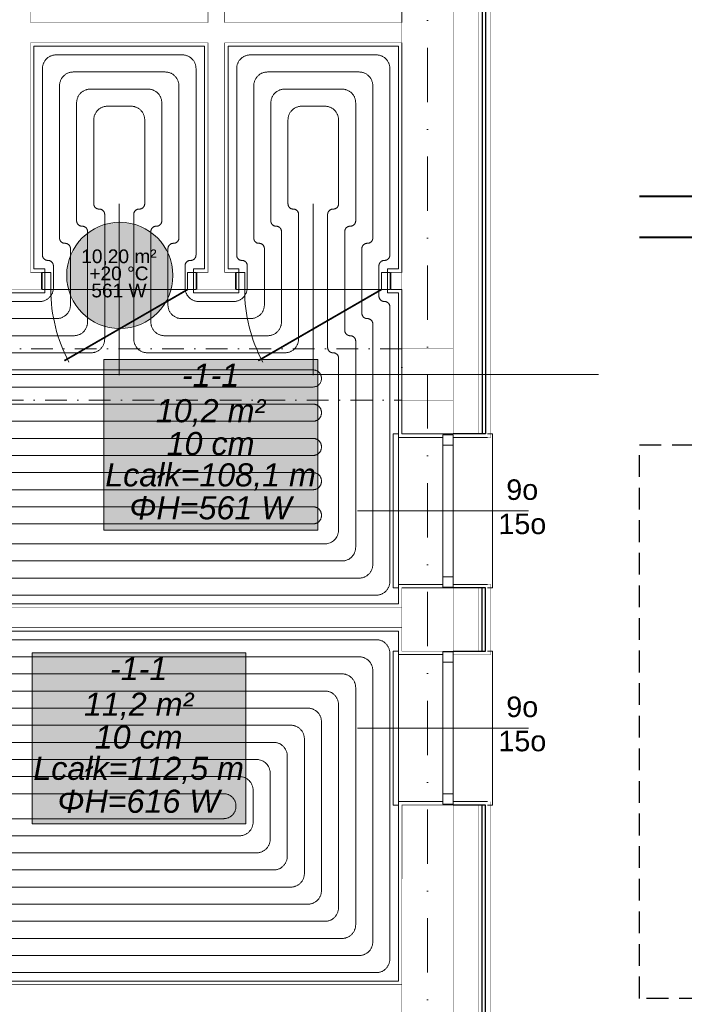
# Model space of a CAD drawing. Extents: x 4615668 to 9294084, y 16339 to 10688993.
# Tile 11 of 256: x 4717311 to 4717700, y 5340064 to 5340640. Entities that reach past the tile are written whole.
import ezdxf
from ezdxf.enums import TextEntityAlignment as Align
from ezdxf.lldxf.tags import DXFTag

# ---------------------------------------------------------------- set-up
doc = ezdxf.new("R2010")
doc.units = 0
doc.header["$MEASUREMENT"] = 0
doc.linetypes.add('DASHDOT', pattern=[25.4, 12.7, -6.35, 0, -6.35])
doc.linetypes.add('DASHED', pattern=[19.05, 12.7, -6.35])
for name, color, linetype, lineweight, true_color in [('IS_PG_Ch', 7, 'Continuous', 13, 0x008000), ('IS_Podłoga grzewczo-chłodząca', 7, 'Continuous', 5, 0x000000), ('IS_Pomieszczenie (Ręczne)', 7, 'Continuous', 5, 0x000000), ('IS_Pomieszczenie (Ręczne)_etykieta', 7, 'Continuous', 5, 0x000000), ('IS_Strefa podłóg', 7, 'Continuous', 13, 0x008000), ('IS_Wężownica OChP', 7, 'Continuous', 5, 0x800080)]:
    doc.layers.add(name, color=color, linetype=linetype, lineweight=lineweight, true_color=true_color)
for name, color, linetype in [('IS_Rys.pętli_o.p._Powrót', 5, 'DASH'), ('IS_Rys.pętli_o.p._Zasilanie', 1, 'SOLID'), ('MURY', 7, 'Continuous'), ('STOLARKA', 4, 'Continuous')]:
    doc.layers.add(name, color=color, linetype=linetype)
doc.layers.add('Osie', color=175, linetype='DASHDOT', lineweight=9)
doc.layers.add('Wymiar', color=7, linetype='Continuous', lineweight=9)
doc.styles.add('Arial_____', font='arial.ttf')
doc.styles.add('Arial__I__', font='ariali.ttf')
doc.styles.add('ARIAL_CE', font='arial.ttf', dxfattribs={"height": 15})
tags = doc.linetypes.add('DASH', pattern=[15, 10, -5]).pattern_tags.tags
tags[6:7] = [DXFTag(74, 4), DXFTag(75, 0), DXFTag(340, '0'), DXFTag(46, 0.0), DXFTag(50, 0.0), DXFTag(44, 0.0), DXFTag(45, 0.0)]
tags[4:5] = [DXFTag(74, 4), DXFTag(75, 0), DXFTag(340, '0'), DXFTag(46, 0.0), DXFTag(50, 0.0), DXFTag(44, 0.0), DXFTag(45, 0.0)]
tags = doc.linetypes.add('SOLID', pattern=[10, 10, 0]).pattern_tags.tags
tags[6:7] = [DXFTag(74, 4), DXFTag(75, 0), DXFTag(340, '0'), DXFTag(46, 0.0), DXFTag(50, 0.0), DXFTag(44, 0.0), DXFTag(45, 0.0)]
tags[4:5] = [DXFTag(74, 4), DXFTag(75, 0), DXFTag(340, '0'), DXFTag(46, 0.0), DXFTag(50, 0.0), DXFTag(44, 0.0), DXFTag(45, 0.0)]

# ---------------------------------------------------------------- blocks, each defined once
blk = doc.blocks.new('G$C61CBF25F')
at = {"layer": 'Osie', "lineweight": 0, "ltscale": 2.5}
for p, q in [((1425, 0), (1425, 1880)), ((1525, 1240), (-5, 1240))]:
    blk.add_line(p, q, dxfattribs=at)
blk = doc.blocks.new('G$CF45FC2ED')
at = {"layer": 'STOLARKA', "color": 252, "linetype": 'Continuous', "lineweight": 0}
for p, q in [((45, 100), (45, 0)), ((85, 50), (5, 50))]:
    blk.add_line(p, q, dxfattribs=at)
at = {"layer": 'STOLARKA', "color": 252, "linetype": 'Continuous', "lineweight": 0, "const_width": 1}
blk.add_lwpolyline([(5, 50), (77.06, 91.6)], dxfattribs=at)
at = {"layer": 'STOLARKA', "color": 252, "linetype": 'Continuous', "lineweight": 0}
for points in [[(5, 40), (5, 50), (0, 50), (0, 40)], [(85, 40), (85, 50), (90, 50), (90, 40)]]:
    blk.add_lwpolyline(points, close=True, dxfattribs=at)
blk.add_arc((-5, 50), 90, 0, 28.08979, dxfattribs=at)
blk = doc.blocks.new('G$C772A7A8F')
at = {"layer": 'STOLARKA', "color": 5, "lineweight": 0}
blk.add_line((100, 45), (0, 45), dxfattribs=at)
for points in [[(24, 0), (21, 0), (21, 90), (24, 90)], [(76, 0), (79, 0), (79, 90), (76, 90)]]:
    blk.add_lwpolyline(points, dxfattribs=at)
for points in [[(56, 89.5), (56, 83.5), (50, 83.5), (50, 89.5)], [(56, 83.5), (56, 6.5), (50, 6.5), (50, 83.5)], [(56, 0.5), (56, 6.5), (50, 6.5), (50, 0.5)]]:
    blk.add_lwpolyline(points, close=True, dxfattribs=at)
blk = doc.blocks.new('G$C6E969633')
at = {"layer": 'MURY', "lineweight": 0, "ltscale": 40}
for p, q in [((1451.68, 1445.76), (1451.68, 1579.87)), ((1451.68, 1299.66), (1451.68, 1433.79)), ((1445.28, 1289.66), (1445.28, 1299.66)), ((1451.68, 1289.66), (1445.28, 1289.66)), ((1451.68, 1205.25), (1451.68, 1289.66)), ((1481.68, 1205.25), (1451.68, 1205.25)), ((1481.68, 1117.25), (1501.68, 1117.25)), ((1451.68, 1115.25), (1481.68, 1115.25)), ((1481.68, 990.35), (1501.68, 990.35))]:
    blk.add_line(p, q, dxfattribs=at)
at = {"layer": 'MURY', "linetype": 'DASH', "lineweight": 0}
for p, q in [((1271.68, 1445.76), (1271.68, 1445.76)), ((1331.68, 1445.76), (1331.68, 1445.76)), ((1391.68, 1445.76), (1391.68, 1445.76)), ((1271.68, 1433.78), (1271.68, 1433.79)), ((1331.68, 1433.78), (1331.68, 1433.79)), ((1391.68, 1433.78), (1391.68, 1433.79))]:
    blk.add_line(p, q, dxfattribs=at)
at = {"layer": 'MURY', "lineweight": 0, "ltscale": 5}
blk.add_line((1566.68, 1240), (246.53, 1240), dxfattribs=at)
at = {"layer": 'MURY', "lineweight": 0}
blk.add_line((1481.68, 1203.25), (1501.68, 1203.25), dxfattribs=at)
at = {"layer": 'MURY', "lineweight": 0, "const_width": 0.2}
blk.add_lwpolyline([(1481.68, 1657.25), (1503.68, 1657.25), (1503.68, 1203.25), (1481.68, 1203.25)], dxfattribs=at)
at = {"layer": 'MURY', "lineweight": 0, "ltscale": 40, "const_width": 0.3}
blk.add_lwpolyline([(1481.68, 1655.25), (1481.68, 1255), (1451.68, 1255), (1451.68, 1655.25)], close=True, dxfattribs=at)
at = {"layer": 'MURY', "lineweight": 0}
blk.add_lwpolyline([(1481.68, 1655.25, 0.2, 0.2, 0), (1496.68, 1655.25, 0.2, 0.2, 0), (1496.68, 1205.25, 0.2, 0.2, 0), (1481.68, 1205.25, 0.2, 0.2, 0)], format="xyseb", dxfattribs=at)
at = {"layer": 'MURY', "lineweight": -3, "ltscale": 40}
for points in [[(1481.68, 1655.25), (1500.68, 1655.25), (1500.68, 1205.25), (1481.68, 1205.25)], [(1481.68, 1655.25), (1498.68, 1655.25), (1498.68, 1205.25), (1481.68, 1205.25)], [(1481.68, 1078.38), (1500.68, 1078.38), (1500.68, 1115.22), (1481.68, 1115.22)], [(1481.76, 1078.38), (1498.68, 1078.38), (1498.68, 1115.22), (1481.68, 1115.22)], [(1481.68, 605.25), (1500.68, 605.25), (1500.68, 988.32), (1481.68, 988.32)], [(1481.76, 605.25), (1498.68, 605.25), (1498.68, 988.32), (1481.68, 988.32)]]:
    blk.add_lwpolyline(points, dxfattribs=at)
at = {"layer": 'MURY', "ltscale": 40, "const_width": 0.3}
for points in [[(1451.68, 1445.76), (1348.1, 1445.76), (1348.1, 1579.87)], [(1338.32, 1579.87), (1338.32, 1445.76), (1234.52, 1445.76), (1234.52, 1579.87)], [(1451.68, 1104), (1120.52, 1104), (1120.52, 1114), (1108.52, 1114), (1108.52, 1104), (1061.68, 1104), (1061.68, 1092), (1451.68, 1092)], [(1481.68, 988.35), (1451.75, 988.35), (1451.68, 883.39), (900.68, 883.39), (900.68, 1092)], [(1451.68, 988.35), (1451.68, 655), (1481.68, 655), (1481.68, 988.35)]]:
    blk.add_lwpolyline(points, dxfattribs=at)
at = {"layer": 'MURY', "lineweight": 0, "ltscale": 40}
for points, const_width in [([(1451.68, 1433.79), (1348.1, 1433.79), (1348.1, 1299.66), (1354.28, 1299.66), (1354.28, 1289.66), (1331.92, 1289.66), (1331.92, 1299.66), (1338.32, 1299.66), (1338.32, 1433.79), (1234.52, 1433.79), (1234.52, 1299.66), (1240.92, 1299.66), (1240.92, 1289.66), (1218.12, 1289.66)], 0.3), ([(1451.68, 1299.66), (1445.28, 1299.66), (1445.28, 1289.66), (1451.68, 1289.66), (1451.68, 1289.66), (1451.68, 1289.66)], 0.3), ([(1481.68, 1076.38), (1503.68, 1076.38), (1503.68, 1117.22), (1481.68, 1117.22)], 0.1), ([(1481.68, 1078.38), (1496.68, 1078.38), (1496.68, 1115.22), (1481.68, 1115.22)], 0.2), ([(1481.68, 603.25), (1503.68, 603.25), (1503.68, 990.32), (1481.68, 990.32)], 0.1), ([(1481.68, 605.25), (1496.68, 605.25), (1496.68, 988.32), (1481.68, 988.32)], 0.2)]:
    blk.add_lwpolyline(points, dxfattribs=dict(at, const_width=const_width))
for points in [[(1242.92, 1299.66), (1242.92, 1301.66), (1236.52, 1301.66), (1236.52, 1431.79), (1336.32, 1431.79), (1336.32, 1301.66), (1329.92, 1301.66), (1329.92, 1299.66)], [(1356.28, 1299.66), (1356.28, 1301.66), (1350.1, 1301.66), (1350.1, 1431.79), (1449.68, 1431.79), (1449.68, 1301.66), (1443.28, 1301.66), (1443.28, 1299.66)], [(1216.12, 1289.66), (1216.12, 1287.66), (1242.92, 1287.66), (1242.92, 1289.66)], [(1329.92, 1289.66), (1329.92, 1287.66), (1356.28, 1287.66), (1356.28, 1289.66)], [(1443.28, 1289.66), (1443.28, 1287.66), (1449.68, 1287.66), (1449.68, 1203.25), (1475.68, 1203.25)], [(1475.68, 1117.25), (1449.68, 1117.25), (1449.68, 1106), (1122.52, 1106), (1122.52, 1116), (1119.35, 1116)], [(962.11, 1093.23), (962.11, 1090), (902.68, 1090), (902.68, 885.39), (1449.68, 885.39), (1449.68, 990.35), (1475.68, 990.35)], [(1059.68, 1093.23), (1059.68, 1090), (1449.68, 1090), (1449.68, 1076.33), (1475.7, 1076.33)]]:
    blk.add_lwpolyline(points, dxfattribs=at)
at = {"layer": 'MURY', "linetype": 'DASHDOT', "lineweight": 0}
blk.add_lwpolyline([(911.68, 1225), (1451.68, 1225), (1451.68, 1255), (911.68, 1255)], close=True, dxfattribs=at)
at = {"layer": 'MURY', "ltscale": 40, "const_width": 0.3}
for points in [[(1451.68, 1225), (1481.68, 1225), (1481.68, 1255), (1451.68, 1255)], [(1451.68, 1205.25), (1481.68, 1205.25), (1481.68, 1225), (1451.68, 1225)], [(1451.68, 1078.32), (1481.68, 1078.32), (1481.68, 1115.25), (1451.68, 1115.25)]]:
    blk.add_lwpolyline(points, close=True, dxfattribs=at)
at = {"layer": 'MURY', "lineweight": 0, "ltscale": 40}
for name, p in [('G$C61CBF25F', (41.68, 0)), ('G$C772A7A8F', (1425.68, 1115.25)), ('G$C772A7A8F', (1425.68, 988.32))]:
    blk.add_blockref(name, p, dxfattribs=at)
at = {"layer": 'MURY', "color": 251, "lineweight": 0, "ltscale": 40, "rotation": 180}
for p in [(1331.42, 1339.66), (1444.78, 1339.66)]:
    blk.add_blockref('G$CF45FC2ED', p, dxfattribs=at)
at = {"layer": 'MURY', "char_height": 12, "width": 1777.5174, "attachment_point": 5, "rotation": 0.15445, "style": 'ARIAL_CE'}
for insert in [(1482.11, 1162.51), (1482.11, 1035.58)]:
    blk.add_mtext('\\pxi-10,l16.666687,t16.666687;9o\\P15o', dxfattribs=dict(at, insert=insert))

msp = doc.modelspace()

# ---------------------------------------------------------------- hatches: boundary and pattern name
at = {"layer": 'IS_Podłoga grzewczo-chłodząca', "lineweight": 50, "true_color": 0xffffff, "transparency": 33554687}
for points in [[(4717360.24, 5340341.49), (4717485.27, 5340341.49), (4717485.27, 5340441.32), (4717360.24, 5340441.32)], [(4717318.18, 5340169.98), (4717443.21, 5340169.98), (4717443.21, 5340269.8), (4717318.18, 5340269.8)]]:
    msp.add_hatch(color=7, dxfattribs=at).paths.add_polyline_path(points)
at = {"layer": 'IS_Pomieszczenie (Ręczne)_etykieta', "lineweight": 50, "true_color": 0xe4e4e4, "transparency": 33554687}
msp.add_hatch(color=254, dxfattribs=at).paths.add_polyline_path([(4717400.55, 5340490.47), (4717399.03, 5340500.07), (4717394.62, 5340508.72), (4717387.75, 5340515.59), (4717379.1, 5340520), (4717369.5, 5340521.52), (4717359.91, 5340520), (4717351.25, 5340515.59), (4717344.38, 5340508.72), (4717339.97, 5340500.07), (4717338.45, 5340490.47), (4717339.97, 5340480.88), (4717344.38, 5340472.22), (4717351.25, 5340465.35), (4717359.91, 5340460.94), (4717369.5, 5340459.42), (4717379.1, 5340460.94), (4717387.75, 5340465.35), (4717394.62, 5340472.22), (4717399.03, 5340480.88)])

# ---------------------------------------------------------------- linework, layer by layer
at = {"linetype": 'DASHED'}
msp.add_lwpolyline([(4717673.35, 5340391.4), (4717956.96, 5340391.4), (4717956.96, 5340067.94), (4717673.35, 5340067.94)], close=True, dxfattribs=at)
at = {"layer": 'IS_PG_Ch', "extrusion": (0, 5.49936e-56, -1)}
msp.add_lwpolyline([(-4717298.87, 5340480.22), (-4717325.66, 5340480.22), (-4717325.66, 5340494.22), (-4717319.26, 5340494.22), (-4717319.26, 5340624.35), (-4717419.06, 5340624.35), (-4717419.06, 5340494.22), (-4717412.66, 5340494.22), (-4717412.66, 5340480.22), (-4717439.03, 5340480.22), (-4717439.03, 5340494.22), (-4717432.85, 5340494.22), (-4717432.85, 5340624.35), (-4717532.43, 5340624.35), (-4717532.43, 5340494.22), (-4717526.03, 5340494.22), (-4717526.03, 5340480.22), (-4717532.43, 5340480.22), (-4717532.43, 5340298.56), (-4717205.26, 5340298.56)], dxfattribs=at)
at = {"layer": 'IS_PG_Ch', "extrusion": (0, 0, -1)}
msp.add_lwpolyline([(-4717532.43, 5340282.56), (-4717532.43, 5340077.95), (-4716985.43, 5340077.95), (-4716985.43, 5340282.56)], close=True, dxfattribs=at)
at = {"layer": 'IS_Podłoga grzewczo-chłodząca'}
for points in [[(4717360.24, 5340341.49), (4717485.27, 5340341.49), (4717485.27, 5340441.32), (4717360.24, 5340441.32)], [(4717318.18, 5340169.98), (4717443.21, 5340169.98), (4717443.21, 5340269.8), (4717318.18, 5340269.8)]]:
    msp.add_lwpolyline(points, close=True, dxfattribs=at)
at = {"layer": 'IS_Pomieszczenie (Ręczne)', "extrusion": (0, 0, -1)}
msp.add_lwpolyline([(-4717298.87, 5340480.22), (-4717325.66, 5340480.22), (-4717325.66, 5340494.22), (-4717319.26, 5340494.22), (-4717319.26, 5340624.35), (-4717419.06, 5340624.35), (-4717419.06, 5340494.22), (-4717412.66, 5340494.22), (-4717412.66, 5340480.22), (-4717439.03, 5340480.22), (-4717439.03, 5340494.22), (-4717432.85, 5340494.22), (-4717432.85, 5340624.35), (-4717532.43, 5340624.35), (-4717532.43, 5340494.22), (-4717526.03, 5340494.22), (-4717526.03, 5340480.22), (-4717532.43, 5340480.22), (-4717532.43, 5340298.56), (-4717205.26, 5340298.56)], dxfattribs=at)
msp.add_lwpolyline([(-4716985.43, 5340282.56), (-4717532.43, 5340282.56), (-4717532.43, 5340077.95), (-4716985.43, 5340077.95)], close=True, dxfattribs=at)
at = {"layer": 'IS_Pomieszczenie (Ręczne)_etykieta'}
msp.add_circle((4717369.5, 5340490.47), 31.05, dxfattribs=at)
at = {"layer": 'IS_Rys.pętli_o.p._Powrót', "color": 140, "lineweight": 40, "ltscale": 2}
msp.add_line((4717956.96, 5340512.61), (4717673.35, 5340512.61), dxfattribs=at)
at = {"layer": 'IS_Rys.pętli_o.p._Zasilanie', "color": 11, "lineweight": 40}
msp.add_line((4717956.96, 5340536.61), (4717673.35, 5340536.61), dxfattribs=at)
at = {"layer": 'IS_Strefa podłóg', "extrusion": (0, 1.58808e-57, -1)}
msp.add_lwpolyline([(-4717298.87, 5340480.22), (-4717325.66, 5340480.22), (-4717325.66, 5340494.22), (-4717319.26, 5340494.22), (-4717319.26, 5340624.35), (-4717419.06, 5340624.35), (-4717419.06, 5340494.22), (-4717412.66, 5340494.22), (-4717412.66, 5340480.22), (-4717439.03, 5340480.22), (-4717439.03, 5340494.22), (-4717432.85, 5340494.22), (-4717432.85, 5340624.35), (-4717532.43, 5340624.35), (-4717532.43, 5340494.22), (-4717526.03, 5340494.22), (-4717526.03, 5340480.22), (-4717532.43, 5340480.22), (-4717532.43, 5340298.56), (-4717205.26, 5340298.56)], dxfattribs=at)
at = {"layer": 'IS_Strefa podłóg', "extrusion": (0, 0, -1)}
msp.add_lwpolyline([(-4716985.43, 5340282.56), (-4717532.43, 5340282.56), (-4717532.43, 5340077.95), (-4716985.43, 5340077.95)], close=True, dxfattribs=at)
at = {"layer": 'IS_Wężownica OChP', "color": 21, "linetype": 'DASHED', "ltscale": 70, "transparency": 33554687, "extrusion": (0, 0, -1)}
for points in [[(-4717218.26, 5340303.56), (-4717519.43, 5340303.56, -0.414214), (-4717527.43, 5340311.56), (-4717527.43, 5340472.08, -0.414214), (-4717524.29, 5340475.22), (-4717524.16, 5340475.22, 0.414214), (-4717521.03, 5340478.35), (-4717521.03, 5340496.08, 0.414214), (-4717524.16, 5340499.22), (-4717524.29, 5340499.22, -0.414214), (-4717527.43, 5340502.35), (-4717527.43, 5340611.35, -0.414214), (-4717519.43, 5340619.35), (-4717445.85, 5340619.35, -0.414214), (-4717437.85, 5340611.35), (-4717437.85, 5340502.25, -0.414214), (-4717440.88, 5340499.22), (-4717441, 5340499.22, 0.414214), (-4717444.03, 5340496.19), (-4717444.03, 5340483.22, 0.414214), (-4717436.03, 5340475.22), (-4717415.66, 5340475.22, 0.414214), (-4717407.66, 5340483.22), (-4717407.66, 5340496.08, 0.414214), (-4717410.8, 5340499.22), (-4717410.93, 5340499.22, -0.414214), (-4717414.06, 5340502.35), (-4717414.06, 5340611.35, -0.414214), (-4717406.06, 5340619.35), (-4717332.26, 5340619.35, -0.414214), (-4717324.26, 5340611.35), (-4717324.26, 5340502.35, -0.414214), (-4717327.4, 5340499.22), (-4717327.53, 5340499.22, 0.414214), (-4717330.66, 5340496.08), (-4717330.66, 5340483.22, 0.414214), (-4717322.66, 5340475.22), (-4717301.87, 5340475.22, 0.414214)], [(-4717291.87, 5340465.22), (-4717332.66, 5340465.22, -0.414214), (-4717340.66, 5340473.22), (-4717340.66, 5340506.08, -0.414214), (-4717337.53, 5340509.22), (-4717337.4, 5340509.22, 0.414214), (-4717334.26, 5340512.35), (-4717334.26, 5340601.35, 0.414214), (-4717342.26, 5340609.35), (-4717396.06, 5340609.35, 0.414214), (-4717404.06, 5340601.35), (-4717404.06, 5340512.35, 0.414214), (-4717400.93, 5340509.22), (-4717400.8, 5340509.22, -0.414214), (-4717397.66, 5340506.08), (-4717397.66, 5340473.22, -0.414214), (-4717405.66, 5340465.22), (-4717446.03, 5340465.22, -0.414214), (-4717454.03, 5340473.22), (-4717454.03, 5340506.19, -0.414214), (-4717451, 5340509.22), (-4717450.88, 5340509.22, 0.414214), (-4717447.85, 5340512.25), (-4717447.85, 5340601.35, 0.414214), (-4717455.85, 5340609.35), (-4717509.43, 5340609.35, 0.414214), (-4717517.43, 5340601.35), (-4717517.43, 5340512.35, 0.414214), (-4717514.29, 5340509.22), (-4717514.16, 5340509.22, -0.414214), (-4717511.03, 5340506.08), (-4717511.03, 5340468.35, -0.414214), (-4717514.16, 5340465.22), (-4717514.29, 5340465.22, 0.414214), (-4717517.43, 5340462.08), (-4717517.43, 5340321.56, 0.414214), (-4717509.43, 5340313.56), (-4717228.26, 5340313.56, 0.414214)], [(-4717238.26, 5340323.56), (-4717499.43, 5340323.56, -0.414214), (-4717507.43, 5340331.56), (-4717507.43, 5340452.08, -0.414214), (-4717504.29, 5340455.22), (-4717504.16, 5340455.22, 0.414214), (-4717501.03, 5340458.35), (-4717501.03, 5340516.08, 0.414214), (-4717504.16, 5340519.22), (-4717504.29, 5340519.22, -0.414214), (-4717507.43, 5340522.35), (-4717507.43, 5340591.35, -0.414214), (-4717499.43, 5340599.35), (-4717465.85, 5340599.35, -0.414214), (-4717457.85, 5340591.35), (-4717457.85, 5340522.25, -0.414214), (-4717460.88, 5340519.22), (-4717461, 5340519.22, 0.414214), (-4717464.03, 5340516.19), (-4717464.03, 5340463.22, 0.414214), (-4717456.03, 5340455.22), (-4717395.66, 5340455.22, 0.414214), (-4717387.66, 5340463.22), (-4717387.66, 5340516.08, 0.414214), (-4717390.8, 5340519.22), (-4717390.93, 5340519.22, -0.414214), (-4717394.06, 5340522.35), (-4717394.06, 5340591.35, -0.414214), (-4717386.06, 5340599.35), (-4717352.26, 5340599.35, -0.414214), (-4717344.26, 5340591.35), (-4717344.26, 5340522.35, -0.414214), (-4717347.4, 5340519.22), (-4717347.53, 5340519.22, 0.414214), (-4717350.66, 5340516.08), (-4717350.66, 5340463.22, 0.414214), (-4717342.66, 5340455.22), (-4717281.87, 5340455.22, 0.414214)], [(-4717271.87, 5340445.22), (-4717352.66, 5340445.22, -0.414214), (-4717360.66, 5340453.22), (-4717360.66, 5340526.08, -0.414214), (-4717357.53, 5340529.22), (-4717357.4, 5340529.22, 0.414214), (-4717354.26, 5340532.35), (-4717354.26, 5340581.35, 0.414214), (-4717362.26, 5340589.35), (-4717376.06, 5340589.35, 0.414214), (-4717384.06, 5340581.35), (-4717384.06, 5340532.35, 0.414214), (-4717380.93, 5340529.22), (-4717380.8, 5340529.22, -0.414214), (-4717377.66, 5340526.08), (-4717377.66, 5340453.22, -0.414214), (-4717385.66, 5340445.22), (-4717466.03, 5340445.22, -0.414214), (-4717474.03, 5340453.22), (-4717474.03, 5340526.19, -0.414214), (-4717471, 5340529.22), (-4717470.88, 5340529.22, 0.414214), (-4717467.85, 5340532.25), (-4717467.85, 5340581.35, 0.414214), (-4717475.85, 5340589.35), (-4717489.43, 5340589.35, 0.414214), (-4717497.43, 5340581.35), (-4717497.43, 5340532.35, 0.414214), (-4717494.29, 5340529.22), (-4717494.16, 5340529.22, -0.414214), (-4717491.03, 5340526.08), (-4717491.03, 5340448.35, -0.414214), (-4717494.16, 5340445.22), (-4717494.29, 5340445.22, 0.414214), (-4717497.43, 5340442.08), (-4717497.43, 5340341.56, 0.414213), (-4717489.43, 5340333.56), (-4717265.98, 5340333.56, 0.414214)], [(-4717265.16, 5340425.22), (-4717482.53, 5340425.22, -0.41421), (-4717487.43, 5340430.12), (-4717487.43, 5340430.32, -0.414218), (-4717482.53, 5340435.22), (-4717258.26, 5340435.22, -0.414214)], [(-4717265.16, 5340405.22), (-4717482.53, 5340405.22, -0.414214), (-4717487.43, 5340410.12), (-4717487.43, 5340410.32, -0.414214), (-4717482.53, 5340415.22), (-4717265.16, 5340415.22, 0.414214)], [(-4717265.16, 5340385.22), (-4717482.53, 5340385.22, -0.414214), (-4717487.43, 5340390.12), (-4717487.43, 5340390.32, -0.414214), (-4717482.53, 5340395.22), (-4717265.16, 5340395.22, 0.414214)], [(-4717265.16, 5340365.22), (-4717482.53, 5340365.22, -0.414214), (-4717487.43, 5340370.12), (-4717487.43, 5340370.32, -0.414214), (-4717482.53, 5340375.22), (-4717265.16, 5340375.22, 0.414214)], [(-4717265.98, 5340345.22), (-4717482.53, 5340345.22, -0.414214), (-4717487.43, 5340350.12), (-4717487.43, 5340350.32, -0.414214), (-4717482.53, 5340355.22), (-4717265.16, 5340355.22, 0.414214)]]:
    msp.add_lwpolyline(points, format="xyb", dxfattribs=at)
at = {"layer": 'IS_Wężownica OChP', "color": 21, "linetype": 'DASHED', "ltscale": 70, "transparency": 33554687}
for points in [[(4716998.43, 5340277.56), (4717519.43, 5340277.56, -0.414214), (4717527.43, 5340269.56), (4717527.43, 5340090.95, -0.414214), (4717519.43, 5340082.95), (4716998.43, 5340082.95, -0.414214)], [(4717008.43, 5340092.95), (4717509.43, 5340092.95, 0.414214), (4717517.43, 5340100.95), (4717517.43, 5340259.56, 0.414214), (4717509.43, 5340267.56), (4717008.43, 5340267.56, 0.414214)], [(4717018.43, 5340257.56), (4717499.43, 5340257.56, -0.414214), (4717507.43, 5340249.56), (4717507.43, 5340110.95, -0.414214), (4717499.43, 5340102.95), (4717038.43, 5340102.95, -0.414214)], [(4717048.43, 5340112.95), (4717489.43, 5340112.95, 0.414214), (4717497.43, 5340120.95), (4717497.43, 5340239.56, 0.414214), (4717489.43, 5340247.56), (4717028.43, 5340247.56, 0.414214)], [(4717038.43, 5340237.56), (4717479.43, 5340237.56, -0.414214), (4717487.43, 5340229.56), (4717487.43, 5340130.95, -0.414214), (4717479.43, 5340122.95), (4717058.43, 5340122.95, -0.414214)], [(4717068.43, 5340132.95), (4717469.43, 5340132.95, 0.414214), (4717477.43, 5340140.95), (4717477.43, 5340219.56, 0.414214), (4717469.43, 5340227.56), (4717048.43, 5340227.56, 0.414214)], [(4717058.43, 5340217.56), (4717459.43, 5340217.56, -0.414214), (4717467.43, 5340209.56), (4717467.43, 5340150.95, -0.414214), (4717459.43, 5340142.95), (4717078.43, 5340142.95, -0.414214)], [(4717088.43, 5340152.95), (4717449.43, 5340152.95, 0.414214), (4717457.43, 5340160.95), (4717457.43, 5340199.56, 0.414213), (4717449.43, 5340207.56), (4717068.43, 5340207.56, 0.414214)], [(4717078.43, 5340197.56), (4717439.43, 5340197.56, -0.414213), (4717447.43, 5340189.56), (4717447.43, 5340170.95, -0.414214), (4717439.43, 5340162.95), (4717106.83, 5340162.95, -0.206002)], [(4717101.19, 5340172.95), (4717430.27, 5340172.95, 0.414214), (4717437.43, 5340180.11), (4717437.43, 5340180.4, 0.414214), (4717430.27, 5340187.56), (4717088.43, 5340187.56, 0.414214)]]:
    msp.add_lwpolyline(points, format="xyb", dxfattribs=at)

# ---------------------------------------------------------------- block references
at = {"layer": 'Wymiar', "lineweight": 0, "ltscale": 40}
msp.add_blockref('G$C6E969633', (4716082.74, 5339192.56), dxfattribs=at)

# ---------------------------------------------------------------- texts
at = {"layer": 'IS_Podłoga grzewczo-chłodząca', "color": 96, "true_color": 0x008000, "transparency": 33554687, "style": 'Arial__I__'}
for s, p in [('-1-1', (4717422.57, 5340421.39)), ('10 cm', (4717422.57, 5340381.39)), ('-1-1', (4717380.52, 5340249.88)), ('10 cm', (4717380.52, 5340209.88))]:
    msp.add_text(s, height=13.5, dxfattribs=at).set_placement(p, align=Align.BOTTOM_CENTER)
for s, p in [('10,2 m²', (4717422.57, 5340411.39)), ('Lcałk=108,1 m', (4717422.57, 5340373.89)), ('11,2 m²', (4717380.52, 5340239.88)), ('Lcałk=112,5 m', (4717380.52, 5340202.38))]:
    msp.add_text(s, height=13.5, dxfattribs=at).set_placement(p, align=Align.MIDDLE_CENTER)
for s, p in [('ΦH=561 W', (4717422.57, 5340361.39)), ('ΦH=616 W', (4717380.52, 5340189.88))]:
    msp.add_text(s, height=13.5, dxfattribs=at).set_placement(p, align=Align.TOP_CENTER)
at = {"layer": 'IS_Pomieszczenie (Ręczne)_etykieta', "style": 'Arial_____'}
for s, p in [('10,20 m²', (4717369, 5340501.63)), ('+20 °C', (4717369, 5340491.63)), ('561 W', (4717369, 5340481.63))]:
    msp.add_text(s, height=8, dxfattribs=at).set_placement(p, align=Align.MIDDLE_CENTER)

doc.saveas('drawing.dxf')
